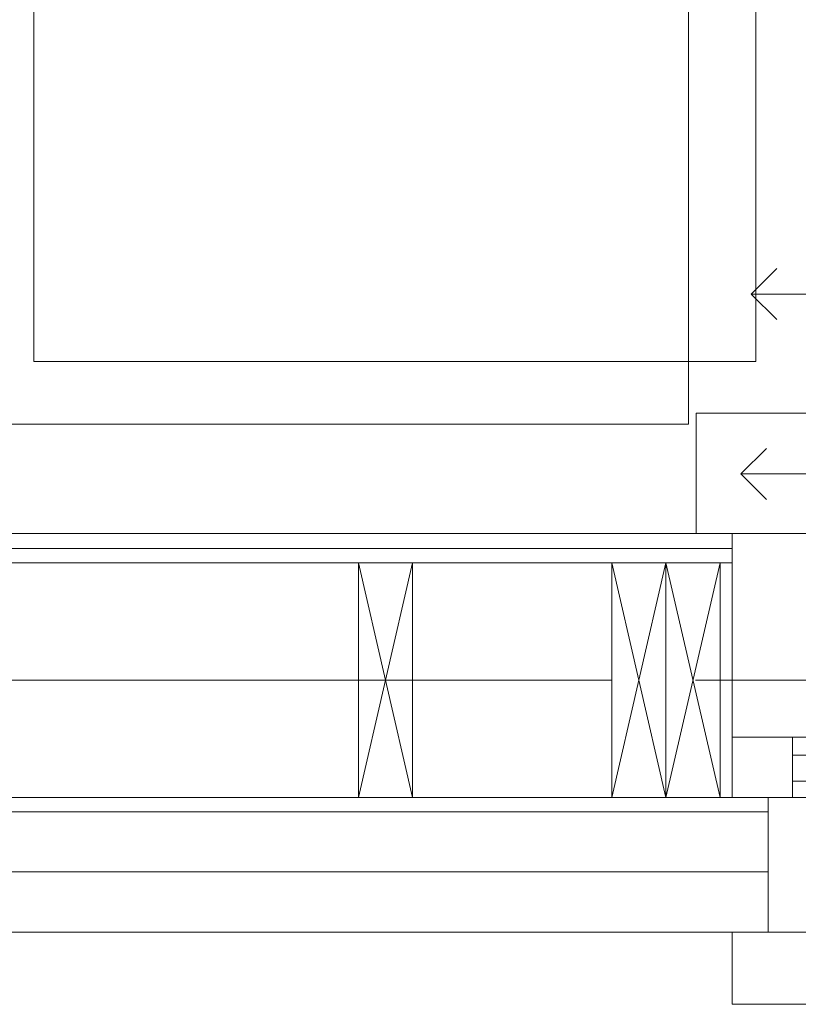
# Model space of a CAD drawing. Header units: inches. Extents: x 57112 to 98566, y -51777 to -16564.
# Tile 37 of 138: x 72172 to 72236, y -20772 to -20690. Entities that reach past the tile are written whole.
import ezdxf

# ---------------------------------------------------------------- set-up
doc = ezdxf.new("R2010")
doc.units = ezdxf.units.IN
doc.header["$MEASUREMENT"] = 0
doc.linetypes.add('DASHDOT', pattern=[1, 0.5, -0.25, 0, -0.25])
doc.linetypes.add('HIDDEN', pattern=[0.375, 0.25, -0.125])
doc.layers.get('0').update_dxf_attribs({"color": 251, "lineweight": 0})
for name, color, linetype, lineweight in [('DVM_INDOOR', 7, 'Continuous', 0), ('DVM_UNIT_DP', 4, 'Continuous', 0), ('DVM_UNIT_LP', 3, 'Continuous', 0), ('p-- ocieplenie-w.zew', 251, 'Continuous', 0), ('p--konst-słupy', 251, 'Continuous', 0), ('p--meble wyp.', 251, 'Continuous', 0), ('p--ocieplenie w.wew.', 251, 'Continuous', 0), ('p--okna', 251, 'Continuous', 0), ('p--osie konstr', 250, 'DASHDOT', 15), ('p--płyta GK', 251, 'Continuous', 0), ('p--ściana szkielet', 251, 'Continuous', 0)]:
    doc.layers.add(name, color=color, linetype=linetype, lineweight=lineweight)
doc.linetypes.add('BATTING', pattern='A,0.0001,-0.1,[134,ltypeshp.shx,S=0.1,R=0,X=-0.1,Y=0],-0.2,[134,ltypeshp.shx,S=0.1,R=180,X=0.1,Y=0],-0.1', length=0.4001)

# ---------------------------------------------------------------- blocks, each defined once
blk = doc.blocks.new('DVM_DP_VEC')
at = {"layer": 'DVM_UNIT_DP', "color": 0}
blk.add_line((0, 0), (100, 0), dxfattribs=at)
blk.add_lwpolyline([(78.79, 21.21), (100, 0), (78.79, -21.21)], dxfattribs=at)
blk.add_point((0, 0), dxfattribs=at)
blk = doc.blocks.new('DVM_LP_VEC')
at = {"layer": 'DVM_UNIT_LP', "color": 0}
blk.add_line((0, 0), (100, 0), dxfattribs=at)
blk.add_lwpolyline([(78.79, 21.21), (100, 0), (78.79, -21.21)], dxfattribs=at)
blk.add_point((0, 0), dxfattribs=at)
blk = doc.blocks.new('RAC_ID_WM_AIRISE_WF_820X299X215_WF_T_BL')
at = {"layer": 'DVM_UNIT_DP', "rotation": 180}
blk.add_blockref('DVM_DP_VEC', (-400.19, -199.83), dxfattribs=at)
at = {"layer": 'DVM_UNIT_LP', "rotation": 180}
blk.add_blockref('DVM_LP_VEC', (-408.77, -50.27), dxfattribs=at)
blk = doc.blocks.new('okno-110-33.15')
at = {"linetype": 'Continuous', "ltscale": 35}
for p, q in [((0, 39.15), (110, 39.15)), ((-3, -10), (113, -10))]:
    blk.add_line(p, q, dxfattribs=at)
for p, q in [((0, 39.15), (0, 33.15)), ((3, 33.15), (3, 21.952)), ((5, 21.952), (0, 21.952)), ((0, 21.952), (0, 16.952)), ((0, 21.952), (0, 0)), ((105, 21.952), (5, 21.952)), ((5, 16.952), (5, 21.952)), ((5, 20.61), (105, 20.61)), ((5, 18.452), (105, 18.452)), ((0, 16.952), (5, 16.952)), ((5, 16.952), (105, 16.952)), ((-3, 0), (-3, -10)), ((0, 0), (-3, 0))]:
    blk.add_line(p, q)
at = {"linetype": 'HIDDEN', "ltscale": 35}
for p, q in [((0, 33.15), (110, 33.15)), ((0, 0), (110, 0))]:
    blk.add_line(p, q, dxfattribs=at)
blk = doc.blocks.new('ukł.słupów-1K')
for p, q in [((714.6, 0), (710.1, 19.5)), ((710.1, 0), (714.6, 19.5)), ((735.65, 0), (731.15, 19.5)), ((731.15, 0), (735.65, 19.5)), ((740.15, 0), (735.65, 19.5)), ((735.65, 0), (740.15, 19.5))]:
    blk.add_line(p, q)
for points in [[(710.1, 0), (710.1, 19.5), (714.6, 19.5), (714.6, 0)], [(731.15, 0), (731.15, 19.5), (735.65, 19.5), (735.65, 0)], [(735.65, 0), (735.65, 19.5), (740.15, 19.5), (740.15, 0)]]:
    blk.add_lwpolyline(points, close=True)
at = {"ltscale": 35}
blk.add_lwpolyline([(740.15, 19.5), (740.15, 0)], dxfattribs=at)

msp = doc.modelspace()

# ---------------------------------------------------------------- linework, layer by layer
at = {"layer": 'p-- ocieplenie-w.zew', "linetype": 'BATTING', "ltscale": 3}
msp.add_line((72233.692, -20760.933, 151.8), (72115.942, -20760.933, 151.8), dxfattribs=at)
at = {"layer": 'p--meble wyp.', "linetype": 'Continuous', "lineweight": 5, "elevation": 151.8}
for points in [[(72227.078, -20723.696), (72152.078, -20723.696), (72152.078, -20583.696), (72227.078, -20583.696)], [(72232.664, -20718.497), (72172.664, -20718.497), (72172.664, -20683.497), (72232.664, -20683.497)]]:
    msp.add_lwpolyline(points, close=True, dxfattribs=at)
at = {"layer": 'p--ocieplenie w.wew.', "linetype": 'BATTING', "ltscale": 3}
for p, q in [((72141.642, -20744.983, 151.8), (72199.642, -20744.983, 151.8)), ((72204.142, -20744.983, 151.8), (72220.692, -20744.983, 151.8))]:
    msp.add_line(p, q, dxfattribs=at)
at = {"layer": 'p--osie konstr', "linetype": 'DASHDOT', "ltscale": 35}
msp.add_line((72490.842, -20744.983, 151.8), (72111.342, -20744.983, 151.8), dxfattribs=at)
at = {"layer": 'p--płyta GK', "ltscale": 35}
for p, q in [((72230.692, -20732.783, 151.8), (72144.092, -20732.783, 151.8)), ((72230.692, -20734.033, 151.8), (72142.842, -20734.033, 151.8))]:
    msp.add_line(p, q, dxfattribs=at)
at = {"layer": 'p--ściana szkielet', "ltscale": 35}
for p, q in [((72230.692, -20735.233, 151.8), (72122.142, -20735.233, 151.8)), ((72233.692, -20754.733, 151.8), (72122.142, -20754.733, 151.8)), ((72233.692, -20755.933, 151.8), (72120.942, -20755.933, 151.8)), ((72233.692, -20765.933, 151.8), (72110.942, -20765.933, 151.8))]:
    msp.add_line(p, q, dxfattribs=at)
at = {"layer": 'p--ściana szkielet', "ltscale": 35, "elevation": 151.8}
msp.add_lwpolyline([(72230.692, -20732.783), (72230.692, -20754.733), (72233.692, -20754.733), (72233.692, -20765.933)], dxfattribs=at)

# ---------------------------------------------------------------- block references
at = {"layer": 'DVM_INDOOR', "color": 1, "xscale": -0.1000000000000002, "yscale": 0.1000000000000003, "zscale": 0.1000000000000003, "rotation": 180}
msp.add_blockref('RAC_ID_WM_AIRISE_WF_820X299X215_WF_T_BL', (72282.297, -20732.873, 151.8), dxfattribs=at)
at = {"layer": 'p--konst-słupy'}
msp.add_blockref('ukł.słupów-1K', (71489.542, -20754.733, 151.8), dxfattribs=at)
at = {"layer": 'p--okna', "linetype": 'Continuous', "xscale": -1, "rotation": 180}
msp.add_blockref('okno-110-33.15', (72230.692, -20732.783, 151.8), dxfattribs=at)

doc.saveas('drawing.dxf')
